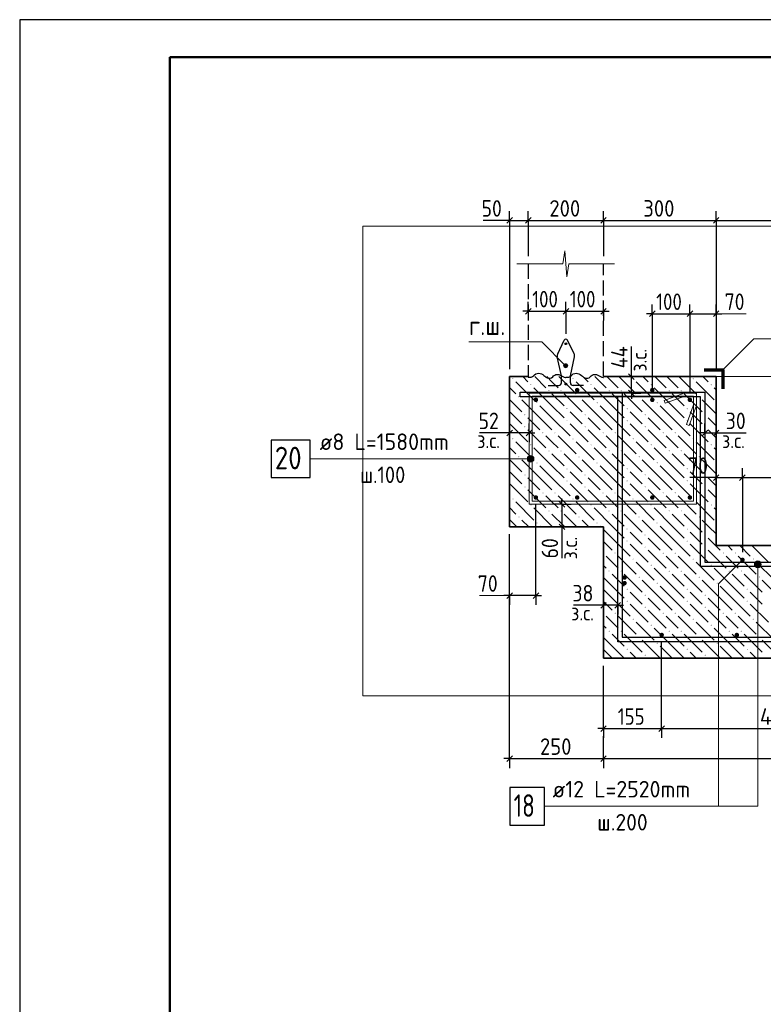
# Model space of a CAD drawing. Header units: millimetres. Extents: x 0 to 21000, y 0 to 29700.
# Tile 11 of 17: x 0 to 9899, y 16593 to 29700. Entities that reach past the tile are written whole.
import ezdxf

# ---------------------------------------------------------------- set-up
doc = ezdxf.new("R2010")
doc.units = ezdxf.units.MM
doc.linetypes.add('______2', pattern=[270, 200, -70])
for name, color, linetype, lineweight in [('Standard', 7, 'Continuous', 25), ('ЖБ Лента фундамента под плитной частью', 7, 'Continuous', 35), ('ЖБ Плита Фундамента верхний уровень', 7, 'Continuous', 35), ('ЖБ Стена верхний уровень', 7, 'Continuous', 35), ('Обрамление Г-обр.', 52, 'Continuous', 25), ('Обрамление проемов стержнями', 52, 'Continuous', 25), ('Общий01', 7, 'Continuous', 13), ('Позиционная метка номер позиции', 7, 'Continuous', 13), ('Примечания', 7, 'Continuous', 13), ('Фоновоя арматура Х1', 52, 'Continuous', 25), ('Хомут_1 фоновая арматура', 52, 'Continuous', 25)]:
    doc.layers.add(name, color=color, linetype=linetype, lineweight=lineweight)
doc.layers.add('Размерная выноска', color=7, linetype='Continuous')
doc.styles.add('ISOCPEUR', font='txt')

msp = doc.modelspace()

# ---------------------------------------------------------------- hatches: boundary and pattern name
at = {"layer": 'Standard', "linetype": 'Continuous', "lineweight": 13, "transparency": 33554687}
for points in [[(7242, 25101), (7261, 25120), (7249, 25113)], [(7261, 25120), (7242, 25101), (7242, 25087)], [(7261, 25120), (7242, 25087), (7275, 25120)], [(7275, 25120), (7242, 25087), (7249, 25075)], [(7275, 25120), (7249, 25075), (7287, 25113)], [(7287, 25113), (7249, 25075), (7261, 25068)], [(7287, 25113), (7261, 25068), (7294, 25101)], [(7294, 25101), (7261, 25068), (7275, 25068)], [(7294, 25101), (7275, 25068), (7294, 25087)], [(7294, 25087), (7275, 25068), (7287, 25075)]]:
    msp.add_hatch(color=7, dxfattribs=at).paths.add_polyline_path(points)
at = {"layer": 'ЖБ Лента фундамента под плитной частью', "linetype": 'Continuous', "lineweight": 18, "transparency": 33554687}
for points in [[(8079, 22920), (8086, 22927), (8092, 22920), (8086, 22914)], [(8319, 22840), (8326, 22847), (8332, 22840), (8326, 22834)], [(8879, 22920), (8886, 22927), (8892, 22920), (8886, 22914)], [(9119, 22840), (9126, 22847), (9132, 22840), (9126, 22834)], [(8079, 22760), (8086, 22767), (8092, 22760), (8086, 22754)], [(8319, 22680), (8326, 22687), (8332, 22680), (8326, 22674)], [(8879, 22760), (8886, 22767), (8892, 22760), (8886, 22754)], [(9119, 22680), (9126, 22687), (9132, 22680), (9126, 22674)], [(7771, 22601), (7772, 22600), (7771, 22599)], [(7919, 22600), (7926, 22607), (7932, 22600), (7926, 22594)], [(8559, 22600), (8566, 22607), (8572, 22600), (8566, 22594)], [(8719, 22600), (8726, 22607), (8732, 22600), (8726, 22594)], [(9359, 22600), (9366, 22607), (9372, 22600), (9366, 22594)], [(9519, 22600), (9526, 22607), (9532, 22600), (9526, 22594)], [(8159, 22520), (8166, 22527), (8172, 22520), (8166, 22514)], [(8399, 22440), (8406, 22447), (8412, 22440), (8406, 22434)], [(8959, 22520), (8966, 22527), (8972, 22520), (8966, 22514)], [(9199, 22440), (9206, 22447), (9212, 22440), (9206, 22434)], [(9759, 22520), (9766, 22527), (9772, 22520), (9766, 22514)], [(7839, 22360), (7846, 22367), (7852, 22360), (7846, 22354)], [(7999, 22360), (8006, 22367), (8012, 22360), (8006, 22354)], [(8239, 22280), (8246, 22287), (8252, 22280), (8246, 22274)], [(8639, 22360), (8646, 22367), (8652, 22360), (8646, 22354)], [(8799, 22360), (8806, 22367), (8812, 22360), (8806, 22354)], [(9039, 22280), (9046, 22287), (9052, 22280), (9046, 22274)], [(9439, 22360), (9446, 22367), (9452, 22360), (9446, 22354)], [(9599, 22360), (9606, 22367), (9612, 22360), (9606, 22354)], [(9839, 22280), (9846, 22287), (9852, 22280), (9846, 22274)], [(8479, 22200), (8486, 22207), (8492, 22200), (8486, 22194)], [(9279, 22200), (9286, 22207), (9292, 22200), (9286, 22194)], [(8079, 22120), (8086, 22127), (8092, 22120), (8086, 22114)], [(8319, 22040), (8326, 22047), (8332, 22040), (8326, 22034)], [(8879, 22120), (8886, 22127), (8892, 22120), (8886, 22114)], [(9119, 22040), (9126, 22047), (9132, 22040), (9126, 22034)], [(9679, 22120), (9686, 22127), (9692, 22120), (9686, 22114)], [(8079, 21960), (8086, 21967), (8092, 21960), (8086, 21954)], [(8879, 21960), (8886, 21967), (8892, 21960), (8886, 21954)], [(9679, 21960), (9686, 21967), (9692, 21960), (9686, 21954)], [(7771, 21801), (7772, 21800), (7771, 21799)], [(7919, 21800), (7926, 21807), (7932, 21800), (7926, 21794)], [(8319, 21880), (8326, 21887), (8332, 21880), (8326, 21874)], [(8559, 21800), (8566, 21807), (8572, 21800), (8566, 21794)], [(8719, 21800), (8726, 21807), (8732, 21800), (8726, 21794)], [(9119, 21880), (9126, 21887), (9132, 21880), (9126, 21874)], [(9359, 21800), (9366, 21807), (9372, 21800), (9366, 21794)], [(9519, 21800), (9526, 21807), (9532, 21800), (9526, 21794)], [(8159, 21720), (8166, 21727), (8172, 21720), (8166, 21714)], [(8399, 21640), (8406, 21647), (8412, 21640), (8406, 21634)], [(8959, 21720), (8966, 21727), (8972, 21720), (8966, 21714)], [(9199, 21640), (9206, 21647), (9212, 21640), (9206, 21634)], [(9759, 21720), (9766, 21727), (9772, 21720), (9766, 21714)], [(7839, 21560), (7846, 21567), (7852, 21560), (7846, 21554)], [(7999, 21560), (8006, 21567), (8012, 21560), (8006, 21554)], [(8639, 21560), (8646, 21567), (8652, 21560), (8646, 21554)], [(8799, 21560), (8806, 21567), (8812, 21560), (8806, 21554)], [(9439, 21560), (9446, 21567), (9452, 21560), (9446, 21554)], [(9599, 21560), (9606, 21567), (9612, 21560), (9606, 21554)], [(8239, 21480), (8246, 21487), (8252, 21480), (8246, 21474)], [(8479, 21400), (8486, 21407), (8492, 21400), (8486, 21394)], [(9039, 21480), (9046, 21487), (9052, 21480), (9046, 21474)], [(9279, 21400), (9286, 21407), (9292, 21400), (9286, 21394)], [(9839, 21480), (9846, 21487), (9852, 21480), (9846, 21474)], [(8079, 21320), (8086, 21327), (8092, 21320), (8086, 21314)], [(8319, 21240), (8326, 21247), (8332, 21240), (8326, 21234)], [(8879, 21320), (8886, 21327), (8892, 21320), (8886, 21314)], [(9119, 21240), (9126, 21247), (9132, 21240), (9126, 21234)], [(9679, 21320), (9686, 21327), (9692, 21320), (9686, 21314)]]:
    msp.add_hatch(color=7, dxfattribs=at).paths.add_polyline_path(points, flags=16)
at = {"layer": 'ЖБ Плита Фундамента верхний уровень', "linetype": 'Continuous', "lineweight": 18, "transparency": 33554687}
for points in [[(6559, 24920), (6566, 24927), (6572, 24920), (6566, 24914)], [(7359, 24920), (7366, 24927), (7372, 24920), (7366, 24914)], [(8159, 24920), (8166, 24927), (8172, 24920), (8166, 24914)], [(8959, 24920), (8966, 24927), (8972, 24920), (8966, 24914)], [(6799, 24840), (6806, 24847), (6812, 24840), (6806, 24834)], [(7599, 24840), (7606, 24847), (7612, 24840), (7606, 24834)], [(8399, 24840), (8406, 24847), (8412, 24840), (8406, 24834)], [(9199, 24840), (9206, 24847), (9212, 24840), (9206, 24834)], [(6639, 24680), (6646, 24687), (6652, 24680), (6646, 24674)], [(7039, 24760), (7046, 24767), (7052, 24760), (7046, 24754)], [(7199, 24760), (7206, 24767), (7212, 24760), (7206, 24754)], [(7439, 24680), (7446, 24687), (7452, 24680), (7446, 24674)], [(7839, 24760), (7846, 24767), (7852, 24760), (7846, 24754)], [(7999, 24760), (8006, 24767), (8012, 24760), (8006, 24754)], [(8239, 24680), (8246, 24687), (8252, 24680), (8246, 24674)], [(8639, 24760), (8646, 24767), (8652, 24760), (8646, 24754)], [(8799, 24760), (8806, 24767), (8812, 24760), (8806, 24754)], [(9039, 24680), (9046, 24687), (9052, 24680), (9046, 24674)], [(6879, 24600), (6886, 24607), (6892, 24600), (6886, 24594)], [(7279, 24520), (7286, 24527), (7292, 24520), (7286, 24514)], [(7679, 24600), (7686, 24607), (7692, 24600), (7686, 24594)], [(8079, 24520), (8086, 24527), (8092, 24520), (8086, 24514)], [(8479, 24600), (8486, 24607), (8492, 24600), (8486, 24594)], [(8879, 24520), (8886, 24527), (8892, 24520), (8886, 24514)], [(6719, 24440), (6726, 24447), (6732, 24440), (6726, 24434)], [(7519, 24440), (7526, 24447), (7532, 24440), (7526, 24434)], [(8319, 24440), (8326, 24447), (8332, 24440), (8326, 24434)], [(9119, 24440), (9126, 24447), (9132, 24440), (9126, 24434)], [(6719, 24280), (6726, 24287), (6732, 24280), (6726, 24274)], [(7279, 24360), (7286, 24367), (7292, 24360), (7286, 24354)], [(7519, 24280), (7526, 24287), (7532, 24280), (7526, 24274)], [(8079, 24360), (8086, 24367), (8092, 24360), (8086, 24354)], [(8319, 24280), (8326, 24287), (8332, 24280), (8326, 24274)], [(8879, 24360), (8886, 24367), (8892, 24360), (8886, 24354)], [(9119, 24280), (9126, 24287), (9132, 24280), (9126, 24274)], [(6559, 24120), (6566, 24127), (6572, 24120), (6566, 24114)], [(6959, 24200), (6966, 24207), (6972, 24200), (6966, 24194)], [(7119, 24200), (7126, 24207), (7132, 24200), (7126, 24194)], [(7359, 24120), (7366, 24127), (7372, 24120), (7366, 24114)], [(7759, 24200), (7766, 24207), (7772, 24200), (7766, 24194)], [(7919, 24200), (7926, 24207), (7932, 24200), (7926, 24194)], [(8159, 24120), (8166, 24127), (8172, 24120), (8166, 24114)], [(8559, 24200), (8566, 24207), (8572, 24200), (8566, 24194)], [(8719, 24200), (8726, 24207), (8732, 24200), (8726, 24194)], [(8959, 24120), (8966, 24127), (8972, 24120), (8966, 24114)], [(6799, 24040), (6806, 24047), (6812, 24040), (6806, 24034)], [(7599, 24040), (7606, 24047), (7612, 24040), (7606, 24034)], [(8399, 24040), (8406, 24047), (8412, 24040), (8406, 24034)], [(9199, 24040), (9206, 24047), (9212, 24040), (9206, 24034)], [(6639, 23880), (6646, 23887), (6652, 23880), (6646, 23874)], [(7039, 23960), (7046, 23967), (7052, 23960), (7046, 23954)], [(7199, 23960), (7206, 23967), (7212, 23960), (7206, 23954)], [(7439, 23880), (7446, 23887), (7452, 23880), (7446, 23874)], [(7839, 23960), (7846, 23967), (7852, 23960), (7846, 23954)], [(7999, 23960), (8006, 23967), (8012, 23960), (8006, 23954)], [(8239, 23880), (8246, 23887), (8252, 23880), (8246, 23874)], [(8639, 23960), (8646, 23967), (8652, 23960), (8646, 23954)], [(8799, 23960), (8806, 23967), (8812, 23960), (8806, 23954)], [(9039, 23880), (9046, 23887), (9052, 23880), (9046, 23874)], [(6879, 23800), (6886, 23807), (6892, 23800), (6886, 23794)], [(7279, 23720), (7286, 23727), (7292, 23720), (7286, 23714)], [(7679, 23800), (7686, 23807), (7692, 23800), (7686, 23794)], [(8079, 23720), (8086, 23727), (8092, 23720), (8086, 23714)], [(8479, 23800), (8486, 23807), (8492, 23800), (8486, 23794)], [(8879, 23720), (8886, 23727), (8892, 23720), (8886, 23714)], [(6719, 23640), (6726, 23647), (6732, 23640), (6726, 23634)], [(7519, 23640), (7526, 23647), (7532, 23640), (7526, 23634)], [(8319, 23640), (8326, 23647), (8332, 23640), (8326, 23634)], [(9119, 23640), (9126, 23647), (9132, 23640), (9126, 23634)], [(6719, 23480), (6726, 23487), (6732, 23480), (6726, 23474)], [(7279, 23560), (7286, 23567), (7292, 23560), (7286, 23554)], [(7519, 23480), (7526, 23487), (7532, 23480), (7526, 23474)], [(8079, 23560), (8086, 23567), (8092, 23560), (8086, 23554)], [(8319, 23480), (8326, 23487), (8332, 23480), (8326, 23474)], [(8879, 23560), (8886, 23567), (8892, 23560), (8886, 23554)], [(9119, 23480), (9126, 23487), (9132, 23480), (9126, 23474)], [(6959, 23400), (6966, 23407), (6972, 23400), (6966, 23394)], [(7119, 23400), (7126, 23407), (7132, 23400), (7126, 23394)], [(7759, 23400), (7766, 23407), (7772, 23400), (7766, 23394)], [(7919, 23400), (7926, 23407), (7932, 23400), (7926, 23394)], [(8559, 23400), (8566, 23407), (8572, 23400), (8566, 23394)], [(8719, 23400), (8726, 23407), (8732, 23400), (8726, 23394)], [(6559, 23320), (6566, 23327), (6572, 23320), (6566, 23314)], [(6799, 23240), (6806, 23247), (6812, 23240), (6806, 23234)], [(7359, 23320), (7366, 23327), (7372, 23320), (7366, 23314)], [(7599, 23240), (7606, 23247), (7612, 23240), (7606, 23234)], [(8159, 23320), (8166, 23327), (8172, 23320), (8166, 23314)], [(8399, 23240), (8406, 23247), (8412, 23240), (8406, 23234)], [(8959, 23320), (8966, 23327), (8972, 23320), (8966, 23314)], [(9199, 23240), (9206, 23247), (9212, 23240), (9206, 23234)], [(6639, 23080), (6646, 23087), (6652, 23080), (6646, 23074)], [(7039, 23160), (7046, 23167), (7052, 23160), (7046, 23154)], [(7199, 23160), (7206, 23167), (7212, 23160), (7206, 23154)], [(7439, 23080), (7446, 23087), (7452, 23080), (7446, 23074)], [(7839, 23160), (7846, 23167), (7852, 23160), (7846, 23154)], [(7999, 23160), (8006, 23167), (8012, 23160), (8006, 23154)], [(8239, 23080), (8246, 23087), (8252, 23080), (8246, 23074)], [(8639, 23160), (8646, 23167), (8652, 23160), (8646, 23154)], [(8799, 23160), (8806, 23167), (8812, 23160), (8806, 23154)], [(9039, 23080), (9046, 23087), (9052, 23080), (9046, 23074)], [(6879, 23000), (6886, 23007), (6892, 23000), (6886, 22994)], [(7679, 23000), (7686, 23007), (7692, 23000), (7686, 22994)], [(8479, 23000), (8486, 23007), (8492, 23000), (8486, 22994)]]:
    msp.add_hatch(color=7, dxfattribs=at).paths.add_polyline_path(points, flags=16)
at = {"layer": 'Обрамление Г-обр.', "linetype": 'Continuous', "lineweight": 25, "transparency": 33554687}
for points in [[(9651, 22510), (9649, 22521), (9643, 22531), (9633, 22537), (9621, 22540), (9610, 22537), (9600, 22531), (9594, 22521), (9591, 22510), (9594, 22498), (9600, 22488), (9610, 22482), (9621, 22480), (9633, 22482), (9643, 22488), (9649, 22498)], [(8081, 22275), (8079, 22286), (8073, 22296), (8063, 22302), (8051, 22305), (8040, 22302), (8030, 22296), (8024, 22286), (8021, 22275), (8024, 22263), (8030, 22253), (8040, 22247), (8051, 22245), (8063, 22247), (8073, 22253), (8079, 22263)], [(8081, 22200), (8079, 22211), (8073, 22221), (8063, 22227), (8051, 22230), (8040, 22227), (8030, 22221), (8024, 22211), (8021, 22200), (8024, 22188), (8030, 22178), (8040, 22172), (8051, 22170), (8063, 22172), (8073, 22178), (8079, 22188)], [(8576, 21510), (8574, 21521), (8568, 21531), (8558, 21537), (8546, 21540), (8535, 21537), (8525, 21531), (8519, 21521), (8516, 21510), (8519, 21498), (8525, 21488), (8535, 21482), (8546, 21480), (8558, 21482), (8568, 21488), (8574, 21498)], [(9576, 21510), (9574, 21521), (9568, 21531), (9558, 21537), (9546, 21540), (9535, 21537), (9525, 21531), (9519, 21521), (9516, 21510), (9519, 21498), (9525, 21488), (9535, 21482), (9546, 21480), (9558, 21482), (9568, 21488), (9574, 21498)]]:
    msp.add_hatch(color=7, dxfattribs=at).paths.add_polyline_path(points)
at = {"layer": 'Обрамление проемов стержнями', "linetype": 'Continuous', "lineweight": 25, "transparency": 33554687}
for points in [[(8451, 24640), (8449, 24651), (8443, 24661), (8433, 24667), (8421, 24670), (8410, 24667), (8400, 24661), (8394, 24651), (8391, 24640), (8394, 24628), (8400, 24618), (8410, 24612), (8421, 24610), (8433, 24612), (8443, 24618), (8449, 24628)], [(8951, 24640), (8949, 24651), (8943, 24661), (8933, 24667), (8921, 24670), (8910, 24667), (8900, 24661), (8894, 24651), (8891, 24640), (8894, 24628), (8900, 24618), (8910, 24612), (8921, 24610), (8933, 24612), (8943, 24618), (8949, 24628)], [(8451, 23340), (8449, 23351), (8443, 23361), (8433, 23367), (8421, 23370), (8410, 23367), (8400, 23361), (8394, 23351), (8391, 23340), (8394, 23328), (8400, 23318), (8410, 23312), (8421, 23310), (8433, 23312), (8443, 23318), (8449, 23328)], [(8951, 23340), (8949, 23351), (8943, 23361), (8933, 23367), (8921, 23370), (8910, 23367), (8900, 23361), (8894, 23351), (8891, 23340), (8894, 23328), (8900, 23318), (8910, 23312), (8921, 23310), (8933, 23312), (8943, 23318), (8949, 23328)]]:
    msp.add_hatch(color=7, dxfattribs=at).paths.add_polyline_path(points)
at = {"layer": 'Позиционная метка номер позиции', "linetype": 'Continuous', "lineweight": 13, "transparency": 33554687}
for points in [[(6763, 23832), (6763, 23877), (6756, 23855)], [(6779, 23816), (6779, 23894), (6763, 23877)], [(6779, 23816), (6763, 23877), (6763, 23832)], [(6801, 23810), (6801, 23900), (6779, 23894)], [(6801, 23810), (6779, 23894), (6779, 23816)], [(6824, 23816), (6824, 23894), (6801, 23900)], [(6824, 23816), (6801, 23900), (6801, 23810)], [(6840, 23832), (6840, 23877), (6824, 23894)], [(6840, 23832), (6824, 23894), (6824, 23816)], [(6840, 23877), (6840, 23832), (6846, 23855)], [(9864, 22472), (9786, 22472), (9780, 22450)], [(9864, 22472), (9780, 22450), (9870, 22450)], [(9870, 22450), (9780, 22450), (9786, 22427)], [(9848, 22488), (9803, 22488), (9786, 22472)], [(9848, 22488), (9786, 22472), (9864, 22472)], [(9870, 22450), (9786, 22427), (9864, 22427)], [(9864, 22427), (9786, 22427), (9803, 22411)], [(9803, 22488), (9848, 22488), (9825, 22495)], [(9864, 22427), (9803, 22411), (9848, 22411)], [(9848, 22411), (9803, 22411), (9825, 22405)]]:
    msp.add_hatch(color=7, dxfattribs=at).paths.add_polyline_path(points)
at = {"layer": 'Фоновоя арматура Х1', "linetype": 'Continuous', "lineweight": 18, "transparency": 33554687}
for points in [[(7451, 24770), (7449, 24781), (7443, 24791), (7433, 24797), (7421, 24800), (7410, 24797), (7400, 24791), (7394, 24781), (7391, 24770), (7394, 24758), (7400, 24748), (7410, 24742), (7421, 24740), (7433, 24742), (7443, 24748), (7449, 24758)], [(8451, 24770), (8449, 24781), (8443, 24791), (8433, 24797), (8421, 24800), (8410, 24797), (8400, 24791), (8394, 24781), (8391, 24770), (8394, 24758), (8400, 24748), (8410, 24742), (8421, 24740), (8433, 24742), (8443, 24748), (8449, 24758)], [(6901, 24640), (6899, 24651), (6893, 24661), (6883, 24667), (6871, 24670), (6860, 24667), (6850, 24661), (6844, 24651), (6841, 24640), (6844, 24628), (6850, 24618), (6860, 24612), (6871, 24610), (6883, 24612), (6893, 24618), (6899, 24628)], [(6901, 23340), (6899, 23351), (6893, 23361), (6883, 23367), (6871, 23370), (6860, 23367), (6850, 23361), (6844, 23351), (6841, 23340), (6844, 23328), (6850, 23318), (6860, 23312), (6871, 23310), (6883, 23312), (6893, 23318), (6899, 23328)], [(7451, 23340), (7449, 23351), (7443, 23361), (7433, 23367), (7421, 23370), (7410, 23367), (7400, 23361), (7394, 23351), (7391, 23340), (7394, 23328), (7400, 23318), (7410, 23312), (7421, 23310), (7433, 23312), (7443, 23318), (7449, 23328)], [(8451, 23340), (8449, 23351), (8443, 23361), (8433, 23367), (8421, 23370), (8410, 23367), (8400, 23361), (8394, 23351), (8391, 23340), (8394, 23328), (8400, 23318), (8410, 23312), (8421, 23310), (8433, 23312), (8443, 23318), (8449, 23328)]]:
    msp.add_hatch(color=7, dxfattribs=at).paths.add_polyline_path(points)

# ---------------------------------------------------------------- linework, layer by layer
at = {"layer": 'Standard', "color": 7, "linetype": 'Continuous', "lineweight": 25, "transparency": 33554687}
for p, q in [((2000, 29200), (2000, 1058)), ((6484, 26990), (6559, 27065)), ((6734, 26990), (6809, 27065)), ((7734, 26990), (7809, 27065)), ((9234, 26990), (9309, 27065)), ((8181, 24912), (8106, 24987)), ((8181, 24692), (8106, 24767)), ((6559, 24237), (6484, 24162)), ((6819, 24237), (6744, 24162)), ((9084, 24162), (9159, 24237)), ((9234, 24162), (9309, 24237)), ((9234, 23566), (9309, 23641)), ((9584, 23566), (9659, 23641)), ((7180, 23287), (7255, 23212)), ((7180, 22987), (7255, 22912)), ((7809, 21943), (7734, 21868)), ((7999, 21943), (7924, 21868)), ((7734, 20226), (7809, 20301)), ((8509, 20226), (8584, 20301)), ((6484, 19826), (6559, 19901)), ((7734, 19826), (7809, 19901))]:
    msp.add_line(p, q, dxfattribs=at)
at = {"layer": 'Standard', "color": 251, "linetype": 'Continuous', "lineweight": -3, "true_color": 0x656565, "transparency": 33554687}
for p, q in [((6521, 27028), (6521, 27153)), ((6771, 27028), (6771, 27153)), ((7771, 27028), (7771, 27153)), ((9271, 27028), (9271, 27153)), ((6521, 27028), (6521, 26903)), ((6521, 27028), (6521, 25050)), ((6771, 27028), (6771, 26903)), ((6771, 27028), (6771, 26550)), ((7771, 27028), (7771, 26903)), ((7771, 27028), (7771, 26550)), ((9271, 27028), (9271, 26903)), ((9271, 27028), (9271, 25050)), ((6771, 25820), (6771, 25945)), ((7271, 25820), (7271, 25945)), ((7771, 25820), (7771, 25945)), ((8421, 25786), (8421, 25911)), ((8921, 25786), (8921, 25911)), ((9271, 25786), (9271, 25911)), ((6771, 25820), (6696, 25820)), ((6771, 25820), (6771, 25695)), ((6771, 25820), (6771, 25820)), ((6771, 25820), (7271, 25820)), ((7271, 25820), (7271, 25695)), ((7271, 25820), (7271, 25520)), ((7271, 25820), (7771, 25820)), ((7771, 25820), (7771, 25695)), ((7771, 25820), (7771, 25820)), ((7771, 25820), (7846, 25820)), ((8421, 25786), (8346, 25786)), ((8421, 25786), (8421, 25661)), ((8421, 25786), (8421, 24740)), ((8421, 25786), (8921, 25786)), ((8921, 25786), (8921, 25661)), ((8921, 25786), (8921, 24740)), ((8921, 25786), (9271, 25786)), ((9271, 25786), (9271, 25661)), ((9271, 25786), (9271, 25050)), ((9271, 25786), (9346, 25786)), ((8143, 24950), (8018, 24950)), ((8143, 24950), (8268, 24950)), ((8143, 24950), (8143, 24950)), ((8143, 24729), (8018, 24729)), ((8143, 24729), (8268, 24729)), ((8143, 24729), (8143, 24729)), ((6521, 24200), (6521, 24325)), ((6781, 24200), (6781, 24325)), ((9121, 24200), (9121, 24325)), ((9271, 24200), (9271, 24325)), ((6521, 24200), (6521, 24075)), ((6781, 24200), (6781, 24075)), ((9121, 24200), (9121, 24075)), ((9271, 24200), (9271, 24075)), ((9271, 23604), (9271, 23729)), ((9621, 23604), (9621, 23729)), ((9271, 23604), (9271, 23479)), ((9271, 23604), (9271, 22800)), ((9621, 23604), (9621, 23479)), ((9621, 23604), (9621, 22610)), ((7218, 23250), (7093, 23250)), ((7218, 23250), (7343, 23250)), ((7218, 22950), (7093, 22950)), ((7218, 22950), (7343, 22950)), ((6521, 19864), (6521, 22850)), ((6521, 22035), (6521, 22160)), ((6871, 22035), (6871, 22160)), ((6521, 22035), (6446, 22035)), ((6521, 22035), (6521, 21910)), ((6871, 22035), (6521, 22035)), ((6871, 22035), (6871, 21910)), ((6871, 22035), (6946, 22035)), ((7771, 21906), (7771, 22031)), ((7961, 21906), (7961, 22031)), ((7771, 21906), (7771, 21781)), ((7961, 21906), (7961, 21781)), ((7771, 20264), (7771, 21100)), ((7771, 20264), (7771, 20389)), ((8546, 20264), (8546, 20389)), ((7771, 20264), (7771, 20139)), ((8546, 20264), (8546, 20139)), ((6521, 19864), (6521, 19989)), ((7771, 19864), (7771, 19989)), ((6521, 19864), (6521, 19739)), ((7771, 19864), (7771, 19739))]:
    msp.add_line(p, q, dxfattribs=at)
at = {"layer": 'Standard', "color": 7, "linetype": 'Continuous', "lineweight": -3, "transparency": 33554687}
for p, q in [((6521, 27028), (6446, 27028)), ((6521, 27028), (6771, 27028)), ((6771, 27028), (7771, 27028)), ((7771, 27028), (9271, 27028)), ((9271, 27028), (11771, 27028)), ((8143, 24950), (8143, 25025)), ((8143, 24729), (8143, 24654)), ((6521, 24200), (6446, 24200)), ((6781, 24200), (6521, 24200)), ((6781, 24200), (6856, 24200)), ((9121, 24200), (9046, 24200)), ((9121, 24200), (9271, 24200)), ((9271, 24200), (9346, 24200)), ((9271, 23604), (9196, 23604)), ((9271, 23604), (9621, 23604)), ((9621, 23604), (10621, 23604)), ((7218, 23250), (7218, 23325)), ((7218, 23250), (7218, 22950)), ((7218, 22950), (7218, 22875)), ((7771, 21906), (7696, 21906)), ((7961, 21906), (7771, 21906)), ((7961, 21906), (8036, 21906)), ((7771, 20264), (7696, 20264)), ((7771, 20264), (8546, 20264)), ((8546, 20264), (12546, 20264)), ((6521, 19864), (6446, 19864)), ((6521, 19864), (7771, 19864)), ((7771, 19864), (13271, 19864))]:
    msp.add_line(p, q, dxfattribs=at)
at = {"layer": 'Standard', "color": 251, "linetype": 'Continuous', "lineweight": 25, "true_color": 0x656565, "transparency": 33554687}
for p, q in [((6734, 25782), (6809, 25857)), ((7234, 25782), (7309, 25857)), ((7734, 25782), (7809, 25857)), ((8384, 25748), (8459, 25823)), ((8884, 25748), (8959, 25823)), ((9234, 25748), (9309, 25823)), ((6559, 22072), (6484, 21997)), ((6909, 22072), (6834, 21997))]:
    msp.add_line(p, q, dxfattribs=at)
at = {"layer": 'Standard', "color": 7, "linetype": 'Continuous', "lineweight": 13, "transparency": 33554687}
for p, q in [((7249, 25113), (7249, 25113)), ((7249, 25075), (7249, 25075)), ((7287, 25113), (7287, 25113)), ((7287, 25075), (7287, 25075))]:
    msp.add_line(p, q, dxfattribs=at)
at = {"layer": 'Standard', "color": 7, "linetype": 'Continuous', "lineweight": 25, "transparency": 33554687}
msp.add_lwpolyline([(0, 0), (21000, 0), (21000, 29700), (0, 29700), (0, 0)], close=True, dxfattribs=at)
at = {"layer": 'Standard', "color": 7, "linetype": 'Continuous', "lineweight": 50, "transparency": 33554687}
msp.add_lwpolyline([(2000, 29200), (20500, 29200), (20500, 500), (2000, 500), (2000, 29200)], close=True, dxfattribs=at)
at = {"layer": 'Standard', "color": 7, "linetype": 'Continuous', "lineweight": 13, "transparency": 33554687}
for points in [[(20500, 29200), (2000, 29200), (2000, 6000), (20500, 6000), (20500, 29200)], [(5980, 25412), (6950, 25412), (7268, 25094)]]:
    msp.add_lwpolyline(points, dxfattribs=at)
at = {"layer": 'Standard', "color": 254, "linetype": 'Continuous', "lineweight": 18, "true_color": 0xc4c4ff, "transparency": 33554687}
msp.add_lwpolyline([(4569, 20700), (17271, 20700), (17271, 26950), (4569, 26950), (4569, 20700)], dxfattribs=at)
at = {"layer": 'Standard', "color": 7, "linetype": 'Continuous', "lineweight": -3, "transparency": 33554687}
msp.add_lwpolyline([(8143, 24729), (8143, 24944), (8143, 24944), (8143, 24950)], dxfattribs=at)
at = {"layer": 'Standard', "color": 251, "linetype": 'Continuous', "lineweight": -3, "true_color": 0x656565, "transparency": 33554687}
for points in [[(6871, 22035), (6871, 22451), (6871, 22451), (6871, 23240)], [(6521, 22035), (6521, 22278), (6521, 22278), (6521, 22850)], [(8546, 20264), (8546, 20281), (8546, 20281), (8546, 20281), (8546, 20281), (8546, 20719), (8546, 20719), (8546, 21410)], [(7771, 19864), (7771, 19881), (7771, 19881), (7771, 20164)]]:
    msp.add_lwpolyline(points, dxfattribs=at)
at = {"layer": 'Standard', "color": 7, "linetype": 'Continuous', "lineweight": 13, "transparency": 33554687}
msp.add_circle((7268, 25094), 27, dxfattribs=at)
at = {"layer": 'ЖБ Лента фундамента под плитной частью', "color": 7, "linetype": 'Continuous', "lineweight": 35, "transparency": 33554687}
for p, q in [((7771, 22950), (7771, 21200)), ((9271, 22700), (9271, 22950)), ((11771, 22700), (9271, 22700)), ((7771, 21200), (13271, 21200))]:
    msp.add_line(p, q, dxfattribs=at)
at = {"layer": 'ЖБ Лента фундамента под плитной частью', "color": 254, "linetype": 'Continuous', "lineweight": 18, "transparency": 33554687}
for p, q in [((7896, 22950), (8046, 22800)), ((8216, 22950), (8286, 22880)), ((8526, 22800), (8376, 22950)), ((8536, 22950), (8686, 22800)), ((8696, 22950), (8846, 22800)), ((9016, 22950), (9086, 22880)), ((9271, 22855), (9176, 22950)), ((7771, 22915), (7886, 22800)), ((8206, 22800), (8126, 22880)), ((9006, 22800), (8926, 22880)), ((7771, 22755), (7886, 22640)), ((7886, 22800), (8126, 22560)), ((8126, 22720), (8366, 22480)), ((8286, 22720), (8206, 22800)), ((8366, 22800), (8526, 22640)), ((8526, 22800), (8686, 22640)), ((8686, 22800), (8926, 22560)), ((8926, 22720), (9166, 22480)), ((9086, 22720), (9006, 22800)), ((9166, 22800), (9326, 22640)), ((9426, 22700), (9486, 22640)), ((9586, 22700), (9726, 22560)), ((9746, 22700), (9966, 22480)), ((7886, 22480), (7806, 22560)), ((7966, 22560), (8206, 22320)), ((8366, 22640), (8606, 22400)), ((8686, 22480), (8606, 22560)), ((8766, 22560), (9006, 22320)), ((9166, 22640), (9406, 22400)), ((9486, 22480), (9406, 22560)), ((9566, 22560), (9806, 22320)), ((7771, 22435), (7806, 22400)), ((7966, 22400), (7886, 22480)), ((8206, 22480), (8446, 22240)), ((8766, 22400), (8686, 22480)), ((9006, 22480), (9246, 22240)), ((9566, 22400), (9486, 22480)), ((9806, 22480), (10046, 22240)), ((7886, 22320), (8046, 22160)), ((8046, 22320), (8286, 22080)), ((8686, 22160), (8446, 22400)), ((8686, 22320), (8846, 22160)), ((8846, 22320), (9086, 22080)), ((9486, 22160), (9246, 22400)), ((9486, 22320), (9646, 22160)), ((9646, 22320), (9886, 22080)), ((7886, 22160), (7771, 22275)), ((7886, 22160), (8046, 22000)), ((8526, 22000), (8286, 22240)), ((8526, 22160), (8686, 22000)), ((8686, 22160), (8846, 22000)), ((9326, 22000), (9086, 22240)), ((9326, 22160), (9486, 22000)), ((9486, 22160), (9646, 22000)), ((10126, 22000), (9886, 22240)), ((7771, 22115), (7886, 22000)), ((8206, 22000), (8126, 22080)), ((9006, 22000), (8926, 22080)), ((9806, 22000), (9726, 22080)), ((7771, 21955), (7886, 21840)), ((7886, 22000), (8126, 21760)), ((8126, 21920), (8366, 21680)), ((8286, 21920), (8206, 22000)), ((8366, 22000), (8526, 21840)), ((8526, 22000), (8686, 21840)), ((8686, 22000), (8926, 21760)), ((8926, 21920), (9166, 21680)), ((9086, 21920), (9006, 22000)), ((9166, 22000), (9326, 21840)), ((9326, 22000), (9486, 21840)), ((9486, 22000), (9726, 21760)), ((9726, 21920), (9966, 21680)), ((9886, 21920), (9806, 22000)), ((7886, 21680), (7806, 21760)), ((7966, 21760), (8206, 21520)), ((8366, 21840), (8606, 21600)), ((8686, 21680), (8606, 21760)), ((8766, 21760), (9006, 21520)), ((9166, 21840), (9406, 21600)), ((9486, 21680), (9406, 21760)), ((9566, 21760), (9806, 21520)), ((7771, 21635), (7806, 21600)), ((7966, 21600), (7886, 21680)), ((8206, 21680), (8446, 21440)), ((8766, 21600), (8686, 21680)), ((9006, 21680), (9246, 21440)), ((9566, 21600), (9486, 21680)), ((9806, 21680), (10046, 21440)), ((7886, 21520), (8046, 21360)), ((8046, 21520), (8286, 21280)), ((8686, 21360), (8446, 21600)), ((8686, 21520), (8846, 21360)), ((8846, 21520), (9086, 21280)), ((9486, 21360), (9246, 21600)), ((9486, 21520), (9646, 21360)), ((9646, 21520), (9886, 21280)), ((7886, 21360), (7771, 21475)), ((8526, 21200), (8286, 21440)), ((9326, 21200), (9086, 21440)), ((10126, 21200), (9886, 21440)), ((7771, 21315), (7886, 21200)), ((7886, 21360), (8046, 21200)), ((8206, 21200), (8126, 21280)), ((8526, 21360), (8686, 21200)), ((8686, 21360), (8846, 21200)), ((9006, 21200), (8926, 21280)), ((9326, 21360), (9486, 21200)), ((9486, 21360), (9646, 21200)), ((9806, 21200), (9726, 21280)), ((7886, 21200), (7886, 21200)), ((8206, 21200), (8206, 21200)), ((8366, 21200), (8366, 21200)), ((8526, 21200), (8526, 21200)), ((8686, 21200), (8686, 21200)), ((9006, 21200), (9006, 21200)), ((9166, 21200), (9166, 21200)), ((9326, 21200), (9326, 21200)), ((9486, 21200), (9486, 21200)), ((9806, 21200), (9806, 21200))]:
    msp.add_line(p, q, dxfattribs=at)
at = {"layer": 'ЖБ Плита Фундамента верхний уровень', "color": 7, "linetype": 'Continuous', "lineweight": 35, "transparency": 33554687}
for p, q in [((6521, 24950), (6521, 22950)), ((6771, 24950), (6521, 24950)), ((9271, 24950), (7771, 24950)), ((9271, 22950), (9271, 24950)), ((6521, 22950), (7771, 22950))]:
    msp.add_line(p, q, dxfattribs=at)
at = {"layer": 'ЖБ Плита Фундамента верхний уровень', "color": 254, "linetype": 'Continuous', "lineweight": 18, "transparency": 33554687}
for p, q in [((6696, 24950), (6766, 24880)), ((6856, 24950), (7006, 24800)), ((7086, 24880), (7016, 24950)), ((7176, 24950), (7406, 24720)), ((7496, 24950), (7566, 24880)), ((7656, 24950), (7806, 24800)), ((7886, 24880), (7816, 24950)), ((7976, 24950), (8206, 24720)), ((8296, 24950), (8366, 24880)), ((8456, 24950), (8606, 24800)), ((8686, 24880), (8616, 24950)), ((8776, 24950), (9006, 24720)), ((9096, 24950), (9166, 24880)), ((9256, 24950), (9271, 24935)), ((6521, 24805), (6606, 24720)), ((6606, 24880), (6846, 24640)), ((7086, 24560), (6846, 24800)), ((7166, 24800), (7086, 24880)), ((7406, 24880), (7646, 24640)), ((7886, 24560), (7646, 24800)), ((7966, 24800), (7886, 24880)), ((8206, 24880), (8446, 24640)), ((8686, 24560), (8446, 24800)), ((8766, 24800), (8686, 24880)), ((9006, 24880), (9246, 24640)), ((9271, 24775), (9246, 24800)), ((6521, 24645), (6686, 24480)), ((7086, 24720), (7246, 24560)), ((7246, 24720), (7486, 24480)), ((7886, 24720), (8046, 24560)), ((8046, 24720), (8286, 24480)), ((8686, 24720), (8846, 24560)), ((8846, 24720), (9086, 24480)), ((6926, 24400), (6686, 24640)), ((6926, 24560), (7086, 24400)), ((7086, 24560), (7246, 24400)), ((7726, 24400), (7486, 24640)), ((7726, 24560), (7886, 24400)), ((7886, 24560), (8046, 24400)), ((8526, 24400), (8286, 24640)), ((8526, 24560), (8686, 24400)), ((8686, 24560), (8846, 24400)), ((9271, 24455), (9086, 24640)), ((6606, 24400), (6526, 24480)), ((6686, 24320), (6606, 24400)), ((6766, 24400), (6926, 24240)), ((6926, 24400), (7086, 24240)), ((7086, 24400), (7326, 24160)), ((7406, 24400), (7326, 24480)), ((7486, 24320), (7406, 24400)), ((7566, 24400), (7726, 24240)), ((7726, 24400), (7886, 24240)), ((7886, 24400), (8126, 24160)), ((8206, 24400), (8126, 24480)), ((8286, 24320), (8206, 24400)), ((8366, 24400), (8526, 24240)), ((8526, 24400), (8686, 24240)), ((8686, 24400), (8926, 24160)), ((9006, 24400), (8926, 24480)), ((9086, 24320), (9006, 24400)), ((9166, 24400), (9271, 24295)), ((6526, 24320), (6766, 24080)), ((7326, 24320), (7566, 24080)), ((8126, 24320), (8366, 24080)), ((8926, 24320), (9166, 24080)), ((6521, 24165), (6526, 24160)), ((6766, 24240), (7006, 24000)), ((7086, 24080), (7006, 24160)), ((7166, 24160), (7406, 23920)), ((7566, 24240), (7806, 24000)), ((7886, 24080), (7806, 24160)), ((7966, 24160), (8206, 23920)), ((8366, 24240), (8606, 24000)), ((8686, 24080), (8606, 24160)), ((8766, 24160), (9006, 23920)), ((9166, 24240), (9271, 24135)), ((6521, 24005), (6606, 23920)), ((6606, 24080), (6846, 23840)), ((7086, 23760), (6846, 24000)), ((7166, 24000), (7086, 24080)), ((7406, 24080), (7646, 23840)), ((7886, 23760), (7646, 24000)), ((7966, 24000), (7886, 24080)), ((8206, 24080), (8446, 23840)), ((8686, 23760), (8446, 24000)), ((8766, 24000), (8686, 24080)), ((9006, 24080), (9246, 23840)), ((9271, 23975), (9246, 24000)), ((7086, 23920), (7246, 23760)), ((7246, 23920), (7486, 23680)), ((7886, 23920), (8046, 23760)), ((8046, 23920), (8286, 23680)), ((8686, 23920), (8846, 23760)), ((8846, 23920), (9086, 23680)), ((6521, 23845), (6686, 23680)), ((6926, 23600), (6686, 23840)), ((6926, 23760), (7086, 23600)), ((7086, 23760), (7246, 23600)), ((7726, 23600), (7486, 23840)), ((7726, 23760), (7886, 23600)), ((7886, 23760), (8046, 23600)), ((8526, 23600), (8286, 23840)), ((8526, 23760), (8686, 23600)), ((8686, 23760), (8846, 23600)), ((9271, 23655), (9086, 23840)), ((6606, 23600), (6526, 23680)), ((6686, 23520), (6606, 23600)), ((6766, 23600), (6926, 23440)), ((6926, 23600), (7086, 23440)), ((7086, 23600), (7326, 23360)), ((7406, 23600), (7326, 23680)), ((7486, 23520), (7406, 23600)), ((7566, 23600), (7726, 23440)), ((7726, 23600), (7886, 23440)), ((7886, 23600), (8126, 23360)), ((8206, 23600), (8126, 23680)), ((8286, 23520), (8206, 23600)), ((8366, 23600), (8526, 23440)), ((8526, 23600), (8686, 23440)), ((8686, 23600), (8926, 23360)), ((9006, 23600), (8926, 23680)), ((9086, 23520), (9006, 23600)), ((9166, 23600), (9271, 23495)), ((6526, 23520), (6766, 23280)), ((7326, 23520), (7566, 23280)), ((8126, 23520), (8366, 23280)), ((8926, 23520), (9166, 23280)), ((6521, 23365), (6526, 23360)), ((6766, 23440), (7006, 23200)), ((7086, 23280), (7006, 23360)), ((7166, 23360), (7406, 23120)), ((7566, 23440), (7806, 23200)), ((7886, 23280), (7806, 23360)), ((7966, 23360), (8206, 23120)), ((8366, 23440), (8606, 23200)), ((8686, 23280), (8606, 23360)), ((8766, 23360), (9006, 23120)), ((9166, 23440), (9271, 23335)), ((6521, 23205), (6606, 23120)), ((6606, 23280), (6846, 23040)), ((7086, 22960), (6846, 23200)), ((7166, 23200), (7086, 23280)), ((7406, 23280), (7646, 23040)), ((7886, 22960), (7646, 23200)), ((7966, 23200), (7886, 23280)), ((8206, 23280), (8446, 23040)), ((8686, 22960), (8446, 23200)), ((8766, 23200), (8686, 23280)), ((9006, 23280), (9246, 23040)), ((9271, 23175), (9246, 23200)), ((7086, 23120), (7246, 22960)), ((7246, 23120), (7416, 22950)), ((7886, 23120), (8046, 22960)), ((8046, 23120), (8216, 22950)), ((8686, 23120), (8846, 22960)), ((8846, 23120), (9016, 22950)), ((6521, 23045), (6616, 22950)), ((6776, 22950), (6686, 23040)), ((6926, 22960), (6936, 22950)), ((7086, 22960), (7096, 22950)), ((7576, 22950), (7486, 23040)), ((7726, 22960), (7736, 22950)), ((7886, 22960), (7896, 22950)), ((8376, 22950), (8286, 23040)), ((8526, 22960), (8536, 22950)), ((8686, 22960), (8696, 22950)), ((9176, 22950), (9086, 23040))]:
    msp.add_line(p, q, dxfattribs=at)
at = {"layer": 'ЖБ Стена верхний уровень', "color": 253, "linetype": '______2', "lineweight": 25, "true_color": 0xa0a0a0, "transparency": 33554687}
for p, q in [((6771, 26450), (6771, 24950)), ((7771, 24950), (7771, 26450))]:
    msp.add_line(p, q, dxfattribs=at)
at = {"layer": 'Обрамление Г-обр.', "color": 38, "linetype": 'Continuous', "lineweight": 25, "true_color": 0x5f1e0f, "transparency": 33554687}
for points in [[(16081, 24680), (13081, 24680), (13081, 21420), (7961, 21420), (7961, 24680), (6661, 24680), (6661, 24740), (8021, 24740), (8021, 21480), (13021, 21480), (13021, 24740), (16081, 24740), (16081, 24680)], [(6661, 24740), (9121, 24740), (9121, 22480), (11921, 22480), (11921, 24740), (14981, 24740), (14981, 24680), (11981, 24680), (11981, 22420), (9061, 22420), (9061, 24680), (6661, 24680), (6661, 24740)]]:
    msp.add_lwpolyline(points, dxfattribs=at)
at = {"layer": 'Обрамление Г-обр.', "color": 7, "linetype": 'Continuous', "lineweight": 25, "transparency": 33554687}
msp.add_lwpolyline([(6525, 18979), (6985, 18979), (6985, 19479), (6525, 19479), (6525, 18979)], dxfattribs=at)
at = {"layer": 'Общий01', "color": 7, "linetype": 'Continuous', "lineweight": 70, "transparency": 33554687}
msp.add_lwpolyline([(9110, 25038), (9360, 25038), (9360, 24788)], dxfattribs=at)
at = {"layer": 'Позиционная метка номер позиции', "color": 7, "linetype": 'Continuous', "lineweight": 13, "transparency": 33554687}
for p, q in [((6801, 23855), (3866, 23855)), ((6756, 23855), (6756, 23855)), ((6801, 23900), (6801, 23900)), ((6846, 23855), (6846, 23855)), ((6801, 23810), (6801, 23810)), ((9780, 22450), (9780, 22450)), ((9825, 22495), (9825, 22495)), ((9870, 22450), (9870, 22450)), ((9825, 22405), (9825, 22405))]:
    msp.add_line(p, q, dxfattribs=at)
for points in [[(9360, 25038), (9774, 25452), (10892, 25452)], [(9825, 22450), (9825, 19229), (6995, 19229)], [(9621, 22510), (9303, 22191), (9303, 19229), (7771, 19229)]]:
    msp.add_lwpolyline(points, dxfattribs=at)
for centre in [(6801, 23855), (9825, 22450)]:
    msp.add_circle(centre, 45, dxfattribs=at)
at = {"layer": 'Примечания', "color": 7, "linetype": 'Continuous', "lineweight": 13, "transparency": 33554687}
for p, q in [((7230, 26450), (7256, 26625)), ((7256, 26625), (7282, 26275)), ((6619, 26450), (7230, 26450)), ((7282, 26275), (7308, 26450)), ((7308, 26450), (7919, 26450)), ((7919, 26450), (7919, 26450))]:
    msp.add_line(p, q, dxfattribs=at)
at = {"layer": 'Примечания', "color": 251, "linetype": 'Continuous', "lineweight": 13, "true_color": 0x656565, "transparency": 33554687}
for p, q in [((9671, 25786), (9271, 25786)), ((6521, 22035), (6121, 22035))]:
    msp.add_line(p, q, dxfattribs=at)
at = {"layer": 'Примечания', "color": 7, "linetype": 'Continuous', "lineweight": 25, "transparency": 33554687}
for p, q in [((7163, 25252), (7249, 25435)), ((7379, 25252), (7294, 25435)), ((7212, 24961), (7156, 25212)), ((7331, 24961), (7387, 25212)), ((7212, 24867), (7212, 24961)), ((7331, 24867), (7331, 24961)), ((7771, 24941), (7771, 24941)), ((7037, 24831), (7176, 24831)), ((7506, 24831), (7367, 24831))]:
    msp.add_line(p, q, dxfattribs=at)
for points in [[(6771, 24941), (6790, 24941), (6810, 24943), (6828, 24950), (6842, 24961), (6855, 24974), (6869, 24985), (6888, 24991), (6907, 24995), (6927, 24991), (6945, 24984), (6962, 24976), (6977, 24965), (6991, 24954), (7005, 24942), (7022, 24933), (7041, 24928), (7061, 24929), (7081, 24934), (7095, 24945), (7108, 24958), (7122, 24969), (7139, 24978), (7159, 24979), (7179, 24975), (7196, 24967), (7213, 24959), (7231, 24950), (7248, 24942), (7267, 24938), (7271, 24938)], [(7271, 24941), (7290, 24941), (7310, 24943), (7328, 24950), (7342, 24961), (7355, 24974), (7369, 24985), (7388, 24991), (7407, 24995), (7427, 24991), (7445, 24984), (7462, 24976), (7477, 24965), (7491, 24954), (7505, 24942), (7522, 24933), (7541, 24928), (7561, 24929), (7581, 24934), (7595, 24945), (7608, 24958), (7622, 24969), (7639, 24978), (7659, 24979), (7679, 24975), (7696, 24967), (7713, 24959), (7731, 24950), (7748, 24942), (7767, 24938), (7771, 24938)]]:
    msp.add_lwpolyline(points, dxfattribs=at)
for centre in [(7271, 25386), (7271, 24850)]:
    msp.add_circle(centre, 11.8, dxfattribs=at)
for centre, radius, start, end in [((7271, 25420), 26.7, 32.274, 147.726), ((7209, 25223), 53.6, 147.726, 192.2524), ((7334, 25223), 53.6, 347.7476, 32.274), ((7176, 24867), 35.9, 270, 0), ((7367, 24867), 35.9, 180, 270)]:
    msp.add_arc(centre, radius, start, end, dxfattribs=at)
at = {"layer": 'Размерная выноска', "color": 7, "linetype": 'Continuous', "lineweight": -3, "transparency": 33554687}
for p, q in [((6521, 27028), (6171, 27028)), ((8143, 24950), (8143, 25350)), ((6521, 24200), (6121, 24200)), ((9271, 24200), (9671, 24200)), ((9271, 23604), (8921, 23604)), ((7218, 22950), (7218, 22532)), ((7771, 21906), (7371, 21906))]:
    msp.add_line(p, q, dxfattribs=at)
at = {"layer": 'Размерная выноска', "color": 251, "linetype": 'Continuous', "lineweight": 13, "true_color": 0x656565, "transparency": 33554687}
msp.add_line((9271, 24950), (12771, 24950), dxfattribs=at)
at = {"layer": 'Хомут_1 фоновая арматура', "color": 19, "linetype": 'Continuous', "lineweight": 18, "true_color": 0x5a2814, "transparency": 33554687}
msp.add_lwpolyline([(8876, 24311), (8971, 24572), (8971, 24690), (6821, 24690), (6821, 23290), (8971, 23290), (8971, 24690), (8854, 24690), (8593, 24595), (8579, 24632), (8847, 24730), (9011, 24730), (9011, 23250), (6781, 23250), (6781, 24730), (9011, 24730), (9011, 24565), (8914, 24297), (8876, 24311)], dxfattribs=at)
msp.add_lwpolyline([(8876, 24311), (8971, 24572), (8971, 24690), (6821, 24690), (6821, 23290), (8971, 23290), (8971, 24690), (8854, 24690), (8593, 24595), (8579, 24632), (8847, 24730), (9011, 24730), (9011, 23250), (6781, 23250), (6781, 24730), (9011, 24730), (9011, 24565), (8914, 24297), (8876, 24311)], dxfattribs=at)
at = {"layer": 'Хомут_1 фоновая арматура', "color": 7, "linetype": 'Continuous', "lineweight": 25, "transparency": 33554687}
msp.add_lwpolyline([(3346, 23605), (3866, 23605), (3866, 24105), (3346, 24105), (3346, 23605)], dxfattribs=at)

# ---------------------------------------------------------------- texts
at = {"layer": 'Standard', "color": 7, "linetype": 'Continuous', "lineweight": 25, "transparency": 33554687, "attachment_point": 7, "style": 'ISOCPEUR'}
for s, insert, char_height, width in [('\\W0.87;50', (6148, 27078), 220, 403.92), ('\\W0.91;200', (7051, 27078), 220, 561.99), ('\\W0.91;300', (8301, 27078), 220, 561.98), ('\\W0.92;г.ш.', (5980, 25503), 250, 664.13), ('\\W0.87;52', (6108, 24250), 220, 403.92), ('\\W0.87;30', (9399, 24250), 220, 403.93), ('\\W0.87;70', (8898, 23654), 220, 403.92), ('\\W0.87;38', (7358, 21956), 220, 403.93), ('\\W0.83;155', (7961, 20314), 220, 508.57), ('\\W0.97;4х200=800', (9853, 20314), 220, 1513.53), ('\\W0.91;250', (6926, 19914), 220, 562)]:
    msp.add_mtext(s, dxfattribs=dict(at, insert=insert, char_height=char_height, width=width))
at = {"layer": 'Standard', "color": 251, "linetype": 'Continuous', "lineweight": 25, "true_color": 0x656565, "transparency": 33554687, "char_height": 220, "attachment_point": 7, "style": 'ISOCPEUR'}
for s, insert, width in [('\\W0.83;100', (6823, 25870), 508.57), ('\\W0.83;100', (7323, 25870), 508.57), ('\\W0.83;100', (8473, 25836), 508.57), ('\\W0.87;70', (9384, 25836), 403.92), ('\\W0.87;70', (6098, 22085), 403.93)]:
    msp.add_mtext(s, dxfattribs=dict(at, insert=insert, width=width))
at = {"layer": 'Standard', "color": 7, "linetype": 'Continuous', "lineweight": 25, "transparency": 33554687, "char_height": 220, "attachment_point": 7, "rotation": 90, "style": 'ISOCPEUR'}
for s, insert, width in [('\\W0.89;44', (8093, 25059), 449.57), ('\\W0.87;60', (7168, 22528), 403.92)]:
    msp.add_mtext(s, dxfattribs=dict(at, insert=insert, width=width))
at = {"layer": 'Standard', "color": 7, "linetype": 'Continuous', "lineweight": 18, "transparency": 33554687, "char_height": 200, "width": 459.94, "attachment_point": 7, "rotation": 90, "style": 'ISOCPEUR'}
for insert in [(8346, 25016), (7421, 22516)]:
    msp.add_mtext('\\W0.90;з.с.', dxfattribs=dict(at, insert=insert))
at = {"layer": 'Standard', "color": 7, "linetype": 'Continuous', "lineweight": 18, "transparency": 33554687, "char_height": 200, "width": 459.94, "attachment_point": 7, "style": 'ISOCPEUR'}
for insert in [(6092, 23997), (9351, 23997), (7342, 21703)]:
    msp.add_mtext('\\W0.90;з.с.', dxfattribs=dict(at, insert=insert))
at = {"layer": 'Обрамление Г-обр.', "color": 7, "linetype": 'Continuous', "lineweight": 13, "transparency": 33554687, "attachment_point": 7, "style": 'ISOCPEUR'}
for s, insert, char_height, width in [('\\W0.96;ø12 L=2520mm ', (7094, 19347), 220, 2150.52), ('\\W0.75;18', (6575, 19089), 300, 472.27), ('\\W0.95;ш.200 ', (7688, 18907), 220, 962.14)]:
    msp.add_mtext(s, dxfattribs=dict(at, insert=insert, char_height=char_height, width=width))
at = {"layer": 'Хомут_1 фоновая арматура', "color": 7, "linetype": 'Continuous', "lineweight": 13, "transparency": 33554687, "attachment_point": 7, "style": 'ISOCPEUR'}
for s, insert, char_height, width in [('\\W0.96;ø8 L=1580mm ', (3994, 23972), 220, 1996.28), ('\\W0.87;20', (3396, 23715), 300, 550.8), ('\\W0.90;ш.100 ', (4533, 23532), 220, 912.89)]:
    msp.add_mtext(s, dxfattribs=dict(at, insert=insert, char_height=char_height, width=width))

doc.saveas('drawing.dxf')
